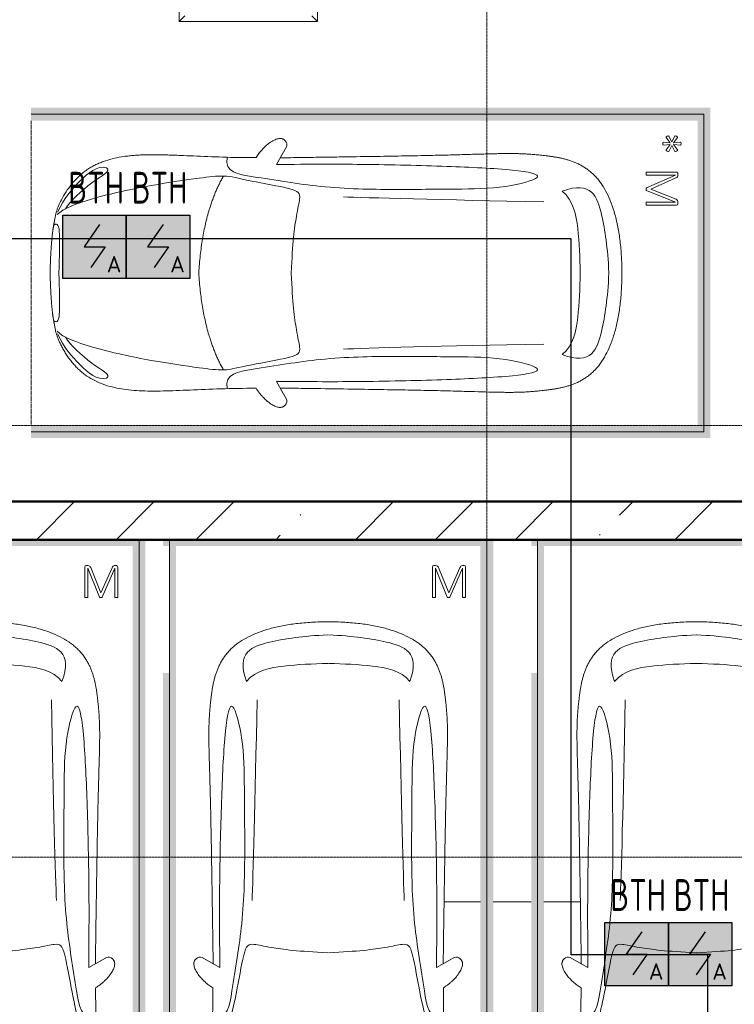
# Model space of a CAD drawing. Header units: millimetres. Extents: x -135639 to 224623, y -383017 to -59102.
# Tile 216 of 256: x 129014 to 134644, y -319573 to -311822. Entities that reach past the tile are written whole.
import ezdxf
from ezdxf.enums import TextEntityAlignment as Align

# ---------------------------------------------------------------- set-up
doc = ezdxf.new("R2010")
doc.units = ezdxf.units.MM
for name, pattern in [('CONTINOUS', [0]), ('Линия сетки', [25, 20, -2.5, 0, -2.5]), ('Невидимые', [5, 3, -2]), ('Штрих_3_3_', [6, 3, -3])]:
    doc.linetypes.add(name, pattern=pattern)
for name, color, linetype, lineweight in [('A-000-M_MASS', 7, 'Continuous', 18), ('A-200-M_WALL_EXT', 7, 'Continuous', 18), ('A-200-M_WALL_INT', 7, 'Continuous', 18), ('A-200-M_WALL_PAT', 7, 'Continuous', 40), ('A-314-M_WINDOW', 7, 'Continuous', 18), ('C-953-M_PARKING', 7, 'Continuous', 18), ('C-953-MH_PARKING', 7, 'Невидимые', 18), ('S-160-M_FOUND', 7, 'Continuous', 18), ('S-280-M_STRUCT_FRAME', 7, 'Continuous', 18), ('Z-030-M_GRID', 7, 'Continuous', 9), ('ПС', 7, 'Continuous', 40), ('СС-011-ПОЖ-СИГНАЛИЗАЦИЯ', 1, 'Continuous', 30)]:
    doc.layers.add(name, color=color, linetype=linetype, lineweight=lineweight)
doc.styles.add('1111', font='isocpeur.ttf')

# ---------------------------------------------------------------- blocks, each defined once
blk = doc.blocks.new('A_PAR_Parking - M_Зависимые-V22-B2_-11_400_')
at = {"layer": 'C-953-M_PARKING', "true_color": 0xf7f9fb}
blk.add_hatch(color=7, dxfattribs=at).paths.add_polyline_path([(-1300, -451.3), (-1300, -2700), (1300, -2700), (1300, 2650), (1200, 2650), (1200, -2600), (-1200, -2600), (-1200, 2650), (-1300, 2650), (-1300, 242)])
at = {"layer": 'A-000-M_MASS', "color": 253, "true_color": 0xaaaaaa}
for p, q in [((-853.2, 716.7), (-993.1, 639.1)), ((853.2, 716.7), (993.1, 639.1)), ((-906.1, 687.4), (-993.1, 639.1)), ((993.1, 639.1), (906.1, 687.4))]:
    blk.add_line(p, q, dxfattribs=at)
for centre, start, end in [((-1010.2, 677.7), 223.41837, 293.93047), ((1010.2, 677.7), 246.06953, 316.58163)]:
    blk.add_arc(centre, 42.2, start, end, dxfattribs=at)
for points, knots in [([(-907.6, 876.4), (-907.6, 976), (-911.2, 1161), (-920, 1362), (-926.1, 1508.1), (-930.5, 1645.4), (-930.2, 1768.6), (-921.6, 1880.2), (-910.5, 1957.2), (-893.9, 2030.5), (-870.8, 2100), (-840.5, 2165.3), (-808.7, 2215.9), (-778.9, 2254), (-754.4, 2281.2), (-727.4, 2307.2), (-698.1, 2331.9), (-667.3, 2354.9), (-635.8, 2376.1), (-604.5, 2395.2), (-574, 2412.1), (-545.3, 2426.4), (-519.1, 2437.8), (-499.9, 2445), (-485.2, 2449.7), (-474.3, 2452.8), (-463.2, 2455.6), (-451.9, 2458.1), (-440.1, 2460.6), (-427.5, 2463), (-414, 2465.5), (-401.8, 2467.8), (-391.4, 2469.7), (-383.1, 2471.3), (-375.8, 2472.6), (-369.6, 2473.7), (-363, 2474.8), (-356.1, 2475.9), (-348.8, 2477.1), (-342.9, 2477.9), (-336.8, 2478.8), (-330.4, 2479.7), (-323.7, 2480.6), (-316.6, 2481.5), (-309.1, 2482.4), (-301.4, 2483.3), (-293.2, 2484.2), (-284.6, 2485.1), (-275.5, 2486), (-262.9, 2487.1), (-249.4, 2488.3), (-234.8, 2489.5), (-223.4, 2490.4), (-211.5, 2491.2), (-198.9, 2492.1), (-185.8, 2492.9), (-167.6, 2494), (-148.2, 2495.1), (-127.4, 2496.1), (-105.9, 2497.2), (-77.2, 2498.4), (-39.8, 2499.8), (-13, 2500.7), (0.9, 2501.1)], [-1, -1, -1, -1, -0.913265, -0.826531, -0.783163, -0.739796, -0.653061, -0.612245, -0.571429, -0.530612, -0.489796, -0.44898, -0.408163, -0.387755, -0.367347, -0.346939, -0.326531, -0.306122, -0.285714, -0.265306, -0.244898, -0.22449, -0.204082, -0.183673, -0.173469, -0.163265, -0.153061, -0.142857, -0.132653, -0.122449, -0.112245, -0.102041, -0.096939, -0.091837, -0.086735, -0.084184, -0.081633, -0.076531, -0.07398, -0.071429, -0.068878, -0.066327, -0.063776, -0.061224, -0.058673, -0.056122, -0.053571, -0.05102, -0.048469, -0.045918, -0.040816, -0.038265, -0.035714, -0.033163, -0.030612, -0.028061, -0.02551, -0.020408, -0.017857, -0.015306, -0.010204, -0.005102, 0, 0, 0, 0]), ([(0.9, 2501.1), (21.7, 2500.5), (51.4, 2499.4), (87.7, 2498), (113.2, 2496.8), (137.2, 2495.6), (159.8, 2494.4), (180.9, 2493.2), (200.8, 2491.9), (219.4, 2490.6), (236.6, 2489.3), (252.9, 2488), (267.9, 2486.6), (281.9, 2485.3), (295, 2483.9), (307, 2482.6), (319.6, 2481.1), (329.9, 2479.7), (338.4, 2478.5), (344.6, 2477.7), (350.4, 2476.8), (355.9, 2475.9), (361.2, 2475.1), (366.3, 2474.2), (371.2, 2473.4), (377.4, 2472.3), (384.7, 2471), (393, 2469.4), (403.4, 2467.5), (415.6, 2465.2), (433.6, 2461.8), (453.8, 2457.8), (475.9, 2452.6), (497.6, 2446), (520.6, 2437.4), (555.5, 2422.1), (605.5, 2395.9), (669.1, 2355.3), (729.9, 2307.4), (772.8, 2262.9), (802.5, 2224.9), (822.6, 2195.1), (840.7, 2164.2), (856.7, 2132.1), (870.9, 2098.9), (887.5, 2053.3), (903.9, 1993.8), (915.3, 1931.2), (921.9, 1879.2), (925.6, 1839.1), (928.2, 1798), (929.8, 1755.7), (930.5, 1719.5), (930.6, 1689.9), (930.5, 1667.4), (930.3, 1644.6), (929.9, 1621.4), (929.4, 1597.9), (928.5, 1566.1), (927.2, 1525.5), (924.6, 1458.6), (919.2, 1336.4), (911, 1144.9), (907.6, 970.1), (907.6, 876.4)], [-1, -1, -1, -1, -0.992347, -0.98852, -0.984694, -0.980867, -0.977041, -0.973214, -0.969388, -0.965561, -0.961735, -0.957908, -0.954082, -0.950255, -0.946429, -0.942602, -0.938776, -0.933673, -0.931122, -0.928571, -0.92602, -0.923469, -0.920918, -0.918367, -0.915816, -0.913265, -0.908163, -0.903061, -0.897959, -0.887755, -0.877551, -0.857143, -0.836735, -0.816327, -0.795918, -0.77551, -0.734694, -0.693878, -0.653061, -0.612245, -0.591837, -0.571429, -0.55102, -0.530612, -0.510204, -0.489796, -0.44898, -0.408163, -0.387755, -0.367347, -0.346939, -0.326531, -0.306122, -0.295918, -0.285714, -0.27551, -0.265306, -0.255102, -0.244898, -0.22449, -0.204082, -0.163265, -0.081633, 0, 0, 0, 0]), ([(-479.6, 2441.4), (-586, 2391.8), (-718.7, 2282.7), (-847.3, 2127.6), (-828.4, 2057)], [0, 0, 0, 0, 0.53668, 1.024735, 1.024735, 1.024735, 1.024735]), ([(-459.4, 2446), (-507.5, 2397.9), (-600.9, 2146.6), (-695.8, 1683.9), (-743.6, 1354.1), (-774.1, 1106.3), (-734.1, 996.4), (-659.8, 552.2), (-618, 522.3), (-447.3, 564.9), (-233.6, 590.3), (-1.9, 601.6)], [0, 0, 0, 0, 0.884172, 2.058368, 3.212407, 3.977765, 4.871213, 5.547774, 6.288901, 6.772879, 7.454401, 7.454401, 7.454401, 7.454401]), ([(459.4, 2446), (507.5, 2397.9), (600.9, 2146.6), (695.8, 1683.9), (743.6, 1354.1), (774.1, 1106.3), (734.1, 996.4), (659.8, 552.2), (618, 522.3), (447.3, 564.9), (233.6, 590.3), (1.9, 601.6)], [0, 0, 0, 0, 0.884172, 2.058368, 3.212407, 3.977765, 4.871213, 5.547774, 6.288901, 6.772879, 7.454401, 7.454401, 7.454401, 7.454401]), ([(479.6, 2441.4), (586, 2391.8), (718.7, 2282.7), (847.3, 2127.6), (828.4, 2057)], [0, 0, 0, 0, 0.53668, 1.024735, 1.024735, 1.024735, 1.024735]), ([(-828.4, 2057), (-802.6, 2015.7), (-728.3, 2173.2), (-566.1, 2339.3), (-504.9, 2380.6)], [0, 0, 0, 0, 0.497572, 1.022643, 1.022643, 1.022643, 1.022643]), ([(828.4, 2057), (802.6, 2015.7), (728.3, 2173.2), (566.1, 2339.3), (504.9, 2380.6)], [0, 0, 0, 0, 0.497572, 1.022643, 1.022643, 1.022643, 1.022643]), ([(-908.3, 1105.9), (-792, 1130), (-753.2, 859.4), (-662.6, 332.1), (-655.4, -196.5), (-660.5, -684.2), (-662.6, -1068.4), (-763.9, -1442.7), (-816.5, -1156.9), (-841.5, -605.2), (-856.7, -17.5), (-856.5, 453.9), (-853.2, 716.7)], [0, 0, 0, 0, 1.013953, 2.476159, 4.172855, 5.704608, 7.082231, 8.244161, 9.589947, 11.154659, 12.917121, 14.362976, 14.362976, 14.362976, 14.362976]), ([(908.3, 1105.9), (792, 1130), (753.2, 859.4), (662.6, 332.1), (655.4, -196.5), (660.5, -684.2), (662.6, -1068.4), (763.9, -1442.7), (816.5, -1156.9), (841.5, -605.2), (856.7, -17.5), (856.5, 453.9), (853.2, 716.7)], [0, 0, 0, 0, 1.013953, 2.476159, 4.172855, 5.704608, 7.082231, 8.244161, 9.589947, 11.154659, 12.917121, 14.362976, 14.362976, 14.362976, 14.362976]), ([(-1040.9, 648.7), (-1044.3, 651.7), (-1048.7, 656.6), (-1052.9, 663.7), (-1055.3, 669.5), (-1057.1, 675.4), (-1058, 681.7), (-1058.4, 688.2), (-1057.8, 701.7), (-1052.2, 723.5), (-1035.9, 755.8), (-1011.1, 789.9), (-984.6, 818.2), (-961.5, 838.8), (-943.7, 853.1), (-925.6, 865.8), (-913.6, 873), (-907.6, 876.4)], [-1, -1, -1, -1, -0.941667, -0.9125, -0.883333, -0.854167, -0.825, -0.795833, -0.766667, -0.65, -0.533333, -0.4, -0.266667, -0.2, -0.133333, -0.066667, 0, 0, 0, 0]), ([(907.6, 876.4), (912.9, 873.5), (923.4, 867.2), (944.5, 852.7), (970.5, 831.6), (999.5, 802.9), (1025.9, 770.7), (1043.2, 742.4), (1052.9, 719.4), (1057.4, 702.8), (1058.6, 689.7), (1057.9, 679.9), (1056.4, 672.8), (1054.1, 666.1), (1049.7, 657.8), (1044.8, 652.2), (1040.9, 648.7)], [-1, -1, -1, -1, -0.941667, -0.883333, -0.766667, -0.65, -0.533333, -0.4, -0.333333, -0.266667, -0.2, -0.166667, -0.133333, -0.1, -0.066667, 0, 0, 0, 0]), ([(0, -2003.8), (-45, -2003.7), (-131.8, -2001.4), (-251.9, -1990.7), (-361.8, -1973.6), (-461.5, -1950.2), (-550.8, -1921), (-629.5, -1886.4), (-686.2, -1853.3), (-726.1, -1824.5), (-753.4, -1801.8), (-773.8, -1781.9), (-788.8, -1765.5), (-799.4, -1753.1), (-809.5, -1740.4), (-818.9, -1727.5), (-827.7, -1714.4), (-836.1, -1701.2), (-843.9, -1687.9), (-851.2, -1674.4), (-857.9, -1660.8), (-864.3, -1647.2), (-870.2, -1633.6), (-875.7, -1619.8), (-880.7, -1606), (-885.4, -1592.2), (-889.8, -1578.4), (-893.7, -1564.6), (-897.4, -1550.8), (-900.7, -1537.2), (-903.9, -1523.6), (-906.6, -1510.1), (-909.2, -1496.6), (-911.6, -1483.4), (-913.8, -1470.2), (-915.7, -1457.2), (-917.5, -1444.4), (-919.2, -1431.8), (-920.9, -1419.4), (-922.8, -1403.2), (-925.1, -1383.5), (-927.6, -1360.8), (-929.8, -1338.8), (-931.7, -1317.6), (-934, -1290), (-936.3, -1256.7), (-938.2, -1217.6), (-939.4, -1178.6), (-940, -1138.8), (-940, -1097.3), (-939.4, -1038.8), (-937.7, -958.2), (-934.4, -846), (-930.5, -714.1), (-926.5, -558.6), (-922.7, -375.9), (-918.9, -163.4), (-914.9, 81.7), (-911.4, 315.4), (-908.5, 521.3), (-906.9, 630.9), (-906.1, 687.4)], [-1, -1, -1, -1, -0.97619, -0.952381, -0.928571, -0.904762, -0.880952, -0.857143, -0.833333, -0.821429, -0.809524, -0.797619, -0.791667, -0.785714, -0.779762, -0.77381, -0.767857, -0.761905, -0.755952, -0.75, -0.744048, -0.738095, -0.732143, -0.72619, -0.720238, -0.714286, -0.708333, -0.702381, -0.696429, -0.690476, -0.684524, -0.678571, -0.672619, -0.666667, -0.660714, -0.654762, -0.64881, -0.642857, -0.636905, -0.630952, -0.619048, -0.607143, -0.595238, -0.583333, -0.571429, -0.547619, -0.52381, -0.5, -0.47619, -0.452381, -0.428571, -0.380952, -0.333333, -0.285714, -0.238095, -0.190476, -0.142857, -0.095238, -0.047619, -0.02381, 0, 0, 0, 0]), ([(906.1, 687.4), (906.9, 630.9), (908.5, 521.3), (910.7, 366.9), (912.8, 221.9), (915.6, 40.8), (918.9, -163.4), (922.7, -375.9), (926.5, -558.6), (929.8, -688.2), (932.5, -780), (934.3, -843.5), (936, -902.1), (937.5, -956.3), (938.7, -1006.6), (939.6, -1053.4), (940, -1097.3), (940, -1138.8), (939.4, -1178.6), (938.2, -1217.6), (936.3, -1256.7), (934, -1290), (931.7, -1317.6), (929.8, -1338.8), (927.6, -1360.8), (925.1, -1383.5), (922.8, -1403.2), (920.9, -1419.4), (919.2, -1431.8), (917.5, -1444.4), (915.7, -1457.2), (913.8, -1470.2), (911.6, -1483.4), (909.2, -1496.6), (906.6, -1510.1), (903.9, -1523.6), (900.7, -1537.2), (897.4, -1550.8), (893.7, -1564.6), (889.8, -1578.4), (885.4, -1592.2), (880.7, -1606), (875.7, -1619.8), (870.2, -1633.6), (864.3, -1647.2), (857.9, -1660.8), (851.2, -1674.4), (843.9, -1687.9), (836.1, -1701.2), (827.7, -1714.4), (818.9, -1727.5), (809.5, -1740.4), (799.4, -1753.1), (788.8, -1765.5), (773.8, -1781.9), (753.4, -1801.8), (726.1, -1824.5), (686.2, -1853.3), (606.8, -1899.6), (494.8, -1942.4), (361.8, -1973.6), (251.9, -1990.7), (131.8, -2001.4), (45, -2003.7), (0, -2003.8)], [-1, -1, -1, -1, -0.97619, -0.952381, -0.928571, -0.904762, -0.857143, -0.809524, -0.761905, -0.714286, -0.690476, -0.666667, -0.642857, -0.619048, -0.595238, -0.571429, -0.547619, -0.52381, -0.5, -0.47619, -0.452381, -0.428571, -0.416667, -0.404762, -0.392857, -0.380952, -0.369048, -0.363095, -0.357143, -0.35119, -0.345238, -0.339286, -0.333333, -0.327381, -0.321429, -0.315476, -0.309524, -0.303571, -0.297619, -0.291667, -0.285714, -0.279762, -0.27381, -0.267857, -0.261905, -0.255952, -0.25, -0.244048, -0.238095, -0.232143, -0.22619, -0.220238, -0.214286, -0.208333, -0.202381, -0.190476, -0.178571, -0.166667, -0.142857, -0.095238, -0.071429, -0.047619, -0.02381, 0, 0, 0, 0]), ([(-643, -1534.6), (-731.6, -1765.4), (-468.2, -1854.8), (-203.3, -1891), (-1.9, -1901.6)], [0, 0, 0, 0, 0.867049, 1.684227, 1.684227, 1.684227, 1.684227]), ([(-643, -1534.6), (-569.6, -1622.1), (-348.5, -1664.3), (-124, -1672.4), (-1.9, -1676.2)], [0, 0, 0, 0, 0.616728, 1.242165, 1.242165, 1.242165, 1.242165]), ([(643, -1534.6), (731.6, -1765.4), (468.2, -1854.8), (203.3, -1891), (1.9, -1901.6)], [0, 0, 0, 0, 0.867049, 1.684227, 1.684227, 1.684227, 1.684227]), ([(643, -1534.6), (569.6, -1622.1), (348.5, -1664.3), (124, -1672.4), (1.9, -1676.2)], [0, 0, 0, 0, 0.616728, 1.242165, 1.242165, 1.242165, 1.242165])]:
    blk.add_open_spline(points, degree=3, knots=knots, dxfattribs=at)
for points, degree in [([(-376.2, 2469.9), (-425, 2411.7), (-256.6, 2425), (-1.9, 2431.6)], 3), ([(376.2, 2469.9), (425, 2411.7), (256.6, 2425), (1.9, 2431.6)], 3), ([(-1.9, 1329.8), (-478.1, 1299.2), (-761.9, 1135.3)], 2), ([(1.9, 1329.8), (478.1, 1299.2), (761.9, 1135.3)], 2), ([(-599.3, 190.1), (-592, 24.4), (-575.2, -588.2), (-560, -1389.4)], 3), ([(599.3, 190.1), (592, 24.4), (575.2, -588.2), (560, -1389.4)], 3)]:
    blk.add_open_spline(points, degree=degree, dxfattribs=at)
at = {"layer": 'C-953-M_PARKING', "color": 253, "true_color": 0xaaaaaa}
for p, q in [((-1250, -2650), (-1250, 2650)), ((1250, 2650), (1250, -2650)), ((533.1, -2197.9), (532.6, -2200.1)), ((532.6, -2200.1), (532.6, -2433.8)), ((535, -2196.4), (533.1, -2197.9)), ((533.1, -2197.9), (535, -2196.4)), ((538.7, -2195.4), (535, -2196.4)), ((535, -2196.4), (538.7, -2195.4)), ((544.3, -2195), (538.7, -2195.4)), ((550.3, -2195.4), (544.3, -2195)), ((554.1, -2196.4), (550.3, -2195.4)), ((550.3, -2195.4), (554.1, -2196.4)), ((556.1, -2197.9), (554.1, -2196.4)), ((554.1, -2196.4), (556.1, -2197.9)), ((557, -2200.1), (556.1, -2197.9)), ((648.5, -2198.7), (557, -2425.3)), ((557, -2425.3), (557, -2200.1)), ((579.9, -2430.3), (660.5, -2231.9)), ((649.5, -2197.3), (648.5, -2198.7)), ((648.5, -2198.7), (649.5, -2197.3)), ((651.5, -2196.1), (649.5, -2197.3)), ((649.5, -2197.3), (651.5, -2196.1)), ((654.7, -2195.3), (651.5, -2196.1)), ((651.5, -2196.1), (654.7, -2195.3)), ((659.4, -2195), (654.7, -2195.3)), ((654.7, -2195.3), (659.4, -2195)), ((663.7, -2195.3), (659.4, -2195)), ((659.4, -2195), (663.7, -2195.3)), ((660.5, -2231.9), (747.6, -2429.5)), ((666.9, -2196.1), (663.7, -2195.3)), ((663.7, -2195.3), (666.9, -2196.1)), ((669, -2197.3), (666.9, -2196.1)), ((666.9, -2196.1), (669, -2197.3)), ((670.1, -2198.7), (669, -2197.3)), ((669, -2197.3), (670.1, -2198.7)), ((769.1, -2425.3), (670.1, -2198.7)), ((769.7, -2197.9), (769.1, -2200.1)), ((769.1, -2200.1), (769.1, -2425.3)), ((771.6, -2196.4), (769.7, -2197.9)), ((769.7, -2197.9), (771.6, -2196.4)), ((775.4, -2195.4), (771.6, -2196.4)), ((771.6, -2196.4), (775.4, -2195.4)), ((780.9, -2195), (775.4, -2195.4)), ((786.8, -2195.4), (780.9, -2195)), ((790.5, -2196.4), (786.8, -2195.4)), ((786.8, -2195.4), (790.5, -2196.4)), ((792.6, -2197.9), (790.5, -2196.4)), ((790.5, -2196.4), (792.6, -2197.9)), ((793.2, -2200.1), (792.6, -2197.9)), ((792.6, -2197.9), (793.2, -2200.1)), ((793.2, -2433.8), (793.2, -2200.1)), ((958.9, -2361.5), (955.1, -2370.8)), ((955.1, -2370.8), (957.2, -2374.8)), ((957.2, -2374.8), (1002.4, -2397.7)), ((1002.4, -2397.7), (957.2, -2420.4)), ((964.9, -2353.3), (958.9, -2361.5)), ((968.9, -2353.3), (964.9, -2353.3)), ((1009.9, -2383.6), (968.9, -2353.3)), ((1007.6, -2326.6), (1005.5, -2330.5)), ((1005.5, -2330.5), (1009.9, -2383.6)), ((1017.6, -2325.3), (1007.6, -2326.6)), ((1027.5, -2326.6), (1017.6, -2325.3)), ((1025.1, -2383.6), (1029.6, -2330.5)), ((1066.2, -2353.3), (1025.1, -2383.6)), ((1029.6, -2330.5), (1027.5, -2326.6)), ((1032.7, -2397.7), (1077.9, -2374.8)), ((1077.9, -2420.4), (1032.7, -2397.7)), ((1070.1, -2353.3), (1066.2, -2353.3)), ((1076, -2361.5), (1070.1, -2353.3)), ((1079.9, -2370.8), (1076, -2361.5)), ((1077.9, -2374.8), (1079.9, -2370.8)), ((532.6, -2433.8), (536.3, -2443.3)), ((536.3, -2443.3), (543.6, -2445.9)), ((543.6, -2445.9), (556.4, -2445.9)), ((556.4, -2445.9), (565, -2444.9)), ((565, -2444.9), (571.6, -2441.8)), ((571.6, -2441.8), (576.3, -2436.9)), ((576.3, -2436.9), (579.9, -2430.3)), ((747.6, -2429.5), (751.9, -2437.3)), ((751.9, -2437.3), (756.5, -2442.4)), ((756.5, -2442.4), (761.8, -2445.1)), ((761.8, -2445.1), (768, -2445.9)), ((768, -2445.9), (782.2, -2445.9)), ((782.2, -2445.9), (785.9, -2445.3)), ((785.9, -2445.3), (782.2, -2445.9)), ((785.9, -2445.3), (789.4, -2443.3)), ((789.4, -2443.3), (785.9, -2445.3)), ((789.4, -2443.3), (792.1, -2439.5)), ((792.1, -2439.5), (789.4, -2443.3)), ((792.1, -2439.5), (793.2, -2433.8)), ((957.2, -2420.4), (955.1, -2424.4)), ((955.1, -2424.4), (958.9, -2433.8)), ((958.9, -2433.8), (964.9, -2442)), ((964.9, -2442), (968.9, -2442)), ((968.9, -2442), (1009.9, -2411.7)), ((1009.9, -2411.7), (1005.5, -2464.8)), ((1005.5, -2464.8), (1007.6, -2468.8)), ((1007.6, -2468.8), (1017.6, -2470)), ((1017.6, -2470), (1027.5, -2468.8)), ((1029.6, -2464.8), (1025.1, -2411.7)), ((1025.1, -2411.7), (1066.2, -2442)), ((1027.5, -2468.8), (1029.6, -2464.8)), ((1066.2, -2442), (1070.1, -2442)), ((1070.1, -2442), (1076, -2433.8)), ((1076, -2433.8), (1079.9, -2424.4)), ((1079.9, -2424.4), (1077.9, -2420.4)), ((1250, -2650), (-1250, -2650))]:
    blk.add_line(p, q, dxfattribs=at)
at = {"layer": 'C-953-MH_PARKING', "color": 253, "linetype": 'Штрих_3_3_', "true_color": 0xaaaaaa}
blk.add_line((-1200, 2650), (1200, 2650), dxfattribs=at)
blk = doc.blocks.new('A_PAR_Parking - M-V2-B2_-11_400_')
at = {"layer": 'C-953-M_PARKING', "true_color": 0xf7f9fb}
blk.add_hatch(color=7, dxfattribs=at).paths.add_polyline_path([(-50, 2650), (-1300, 2650), (-1300, 2600), (-1250, 2600), (-1250, 1600), (-1300, 1600), (-1300, -1350), (-1250, -1350), (-1250, -2350), (-1300, -2350), (-1300, -2650), (-1200, -2650), (-1200, 2600), (1200, 2600), (1200, -2650), (1300, -2650), (1300, 2650), (80.9, 2650)])
at = {"layer": 'A-000-M_MASS', "color": 253, "true_color": 0xaaaaaa}
for p, q in [((-853.2, -716.7), (-993.1, -639.1)), ((-906.1, -687.4), (-993.1, -639.1)), ((853.2, -716.7), (993.1, -639.1)), ((993.1, -639.1), (906.1, -687.4))]:
    blk.add_line(p, q, dxfattribs=at)
for centre, start, end in [((-1010.2, -677.7), 66.06953, 136.58163), ((1010.2, -677.7), 43.41837, 113.93047)]:
    blk.add_arc(centre, 42.2, start, end, dxfattribs=at)
for points, knots in [([(0, 2003.8), (-45, 2003.7), (-131.8, 2001.4), (-251.9, 1990.7), (-361.8, 1973.6), (-494.8, 1942.4), (-606.8, 1899.6), (-686.2, 1853.3), (-726.1, 1824.5), (-753.4, 1801.8), (-773.8, 1781.9), (-788.8, 1765.5), (-799.4, 1753.1), (-809.5, 1740.4), (-818.9, 1727.5), (-827.7, 1714.4), (-836.1, 1701.2), (-843.9, 1687.9), (-851.2, 1674.4), (-857.9, 1660.8), (-864.3, 1647.2), (-870.2, 1633.6), (-875.7, 1619.8), (-880.7, 1606), (-885.4, 1592.2), (-889.8, 1578.4), (-893.7, 1564.6), (-897.4, 1550.8), (-900.7, 1537.2), (-903.9, 1523.6), (-906.6, 1510.1), (-909.2, 1496.6), (-911.6, 1483.4), (-913.8, 1470.2), (-915.7, 1457.2), (-917.5, 1444.4), (-919.2, 1431.8), (-920.9, 1419.4), (-922.8, 1403.2), (-925.1, 1383.5), (-927.6, 1360.8), (-929.8, 1338.8), (-931.7, 1317.6), (-934, 1290), (-936.3, 1256.7), (-938.2, 1217.6), (-939.4, 1178.6), (-940, 1138.8), (-940, 1097.3), (-939.6, 1053.4), (-938.7, 1006.6), (-937.5, 956.3), (-936, 902.1), (-934.3, 843.5), (-932.5, 780), (-929.8, 688.2), (-926.5, 558.6), (-922.7, 375.9), (-918.9, 163.4), (-914.9, -81.7), (-911.4, -315.4), (-908.5, -521.3), (-906.9, -630.9), (-906.1, -687.4)], [0, 0, 0, 0, 0.02381, 0.047619, 0.071429, 0.095238, 0.142857, 0.166667, 0.178571, 0.190476, 0.202381, 0.208333, 0.214286, 0.220238, 0.22619, 0.232143, 0.238095, 0.244048, 0.25, 0.255952, 0.261905, 0.267857, 0.27381, 0.279762, 0.285714, 0.291667, 0.297619, 0.303571, 0.309524, 0.315476, 0.321429, 0.327381, 0.333333, 0.339286, 0.345238, 0.35119, 0.357143, 0.363095, 0.369048, 0.380952, 0.392857, 0.404762, 0.416667, 0.428571, 0.452381, 0.47619, 0.5, 0.52381, 0.547619, 0.571429, 0.595238, 0.619048, 0.642857, 0.666667, 0.690476, 0.714286, 0.761905, 0.809524, 0.857143, 0.904762, 0.952381, 0.97619, 1, 1, 1, 1]), ([(906.1, -687.4), (906.9, -630.9), (908.5, -521.3), (910.7, -366.9), (912.8, -221.9), (915.6, -40.8), (918.9, 163.4), (922.7, 375.9), (926.5, 558.6), (929.8, 688.2), (932.5, 780), (935, 864.7), (937.7, 958.2), (939.4, 1038.8), (940, 1097.3), (940, 1138.8), (939.4, 1178.6), (938.2, 1217.6), (936.6, 1250.1), (934.9, 1276.7), (932.9, 1303.6), (930.5, 1331.5), (927.6, 1360.8), (925.1, 1383.5), (922.8, 1403.2), (920.9, 1419.4), (919.2, 1431.8), (917.5, 1444.4), (915.7, 1457.2), (913.8, 1470.2), (911.6, 1483.4), (909.2, 1496.6), (906.6, 1510.1), (903.9, 1523.6), (900.7, 1537.2), (897.4, 1550.8), (893.7, 1564.6), (889.8, 1578.4), (885.4, 1592.2), (880.7, 1606), (875.7, 1619.8), (870.2, 1633.6), (864.3, 1647.2), (857.9, 1660.8), (851.2, 1674.4), (843.9, 1687.9), (836.1, 1701.2), (827.7, 1714.4), (818.9, 1727.5), (809.5, 1740.4), (799.4, 1753.1), (788.8, 1765.5), (773.8, 1781.9), (753.4, 1801.8), (726.1, 1824.5), (686.2, 1853.3), (629.5, 1886.4), (550.8, 1921), (461.5, 1950.2), (361.8, 1973.6), (251.9, 1990.7), (131.8, 2001.4), (45, 2003.7), (0, 2003.8)], [0, 0, 0, 0, 0.02381, 0.047619, 0.071429, 0.095238, 0.142857, 0.190476, 0.238095, 0.285714, 0.309524, 0.333333, 0.380952, 0.428571, 0.452381, 0.47619, 0.5, 0.52381, 0.547619, 0.559524, 0.571429, 0.595238, 0.607143, 0.619048, 0.630952, 0.636905, 0.642857, 0.64881, 0.654762, 0.660714, 0.666667, 0.672619, 0.678571, 0.684524, 0.690476, 0.696429, 0.702381, 0.708333, 0.714286, 0.720238, 0.72619, 0.732143, 0.738095, 0.744048, 0.75, 0.755952, 0.761905, 0.767857, 0.77381, 0.779762, 0.785714, 0.791667, 0.797619, 0.809524, 0.821429, 0.833333, 0.857143, 0.880952, 0.904762, 0.928571, 0.952381, 0.97619, 1, 1, 1, 1]), ([(-643, 1534.6), (-731.6, 1765.4), (-468.2, 1854.8), (-203.3, 1891), (-1.9, 1901.6)], [0, 0, 0, 0, 0.867049, 1.684227, 1.684227, 1.684227, 1.684227]), ([(643, 1534.6), (731.6, 1765.4), (468.2, 1854.8), (203.3, 1891), (1.9, 1901.6)], [0, 0, 0, 0, 0.867049, 1.684227, 1.684227, 1.684227, 1.684227]), ([(-643, 1534.6), (-569.6, 1622.1), (-348.5, 1664.3), (-124, 1672.4), (-1.9, 1676.2)], [0, 0, 0, 0, 0.616728, 1.242165, 1.242165, 1.242165, 1.242165]), ([(643, 1534.6), (569.6, 1622.1), (348.5, 1664.3), (124, 1672.4), (1.9, 1676.2)], [0, 0, 0, 0, 0.616728, 1.242165, 1.242165, 1.242165, 1.242165]), ([(-908.3, -1105.9), (-792, -1130), (-753.2, -859.4), (-662.6, -332.1), (-655.4, 196.5), (-660.5, 684.2), (-662.6, 1068.4), (-763.9, 1442.7), (-816.5, 1156.9), (-841.5, 605.2), (-856.7, 17.5), (-856.5, -453.9), (-853.2, -716.7)], [0, 0, 0, 0, 1.013953, 2.476159, 4.172855, 5.704608, 7.082231, 8.244161, 9.589947, 11.154659, 12.917121, 14.362976, 14.362976, 14.362976, 14.362976]), ([(908.3, -1105.9), (792, -1130), (753.2, -859.4), (662.6, -332.1), (655.4, 196.5), (660.5, 684.2), (662.6, 1068.4), (763.9, 1442.7), (816.5, 1156.9), (841.5, 605.2), (856.7, 17.5), (856.5, -453.9), (853.2, -716.7)], [0, 0, 0, 0, 1.013953, 2.476159, 4.172855, 5.704608, 7.082231, 8.244161, 9.589947, 11.154659, 12.917121, 14.362976, 14.362976, 14.362976, 14.362976]), ([(-459.4, -2446), (-507.5, -2397.9), (-600.9, -2146.6), (-695.8, -1683.9), (-743.6, -1354.1), (-774.1, -1106.3), (-734.1, -996.4), (-659.8, -552.2), (-618, -522.3), (-447.3, -564.9), (-233.6, -590.3), (-1.9, -601.6)], [0, 0, 0, 0, 0.884172, 2.058368, 3.212407, 3.977765, 4.871213, 5.547774, 6.288901, 6.772879, 7.454401, 7.454401, 7.454401, 7.454401]), ([(459.4, -2446), (507.5, -2397.9), (600.9, -2146.6), (695.8, -1683.9), (743.6, -1354.1), (774.1, -1106.3), (734.1, -996.4), (659.8, -552.2), (618, -522.3), (447.3, -564.9), (233.6, -590.3), (1.9, -601.6)], [0, 0, 0, 0, 0.884172, 2.058368, 3.212407, 3.977765, 4.871213, 5.547774, 6.288901, 6.772879, 7.454401, 7.454401, 7.454401, 7.454401]), ([(-1040.9, -648.7), (-1044.8, -652.2), (-1049.7, -657.8), (-1054.1, -666.1), (-1056.4, -672.8), (-1057.9, -679.9), (-1058.6, -689.7), (-1057.4, -702.8), (-1052.9, -719.4), (-1043.2, -742.4), (-1025.9, -770.7), (-999.5, -802.9), (-970.5, -831.6), (-944.5, -852.7), (-923.4, -867.2), (-912.9, -873.5), (-907.6, -876.4)], [0, 0, 0, 0, 0.066667, 0.1, 0.133333, 0.166667, 0.2, 0.266667, 0.333333, 0.4, 0.533333, 0.65, 0.766667, 0.883333, 0.941667, 1, 1, 1, 1]), ([(907.6, -876.4), (913.6, -873), (925.6, -865.8), (943.7, -853.1), (961.5, -838.8), (984.6, -818.2), (1011.1, -789.9), (1035.9, -755.8), (1052.2, -723.5), (1057.8, -701.7), (1058.4, -688.2), (1058, -681.7), (1057.1, -675.4), (1055.3, -669.5), (1052.9, -663.7), (1048.7, -656.6), (1044.3, -651.7), (1040.9, -648.7)], [0, 0, 0, 0, 0.066667, 0.133333, 0.2, 0.266667, 0.4, 0.533333, 0.65, 0.766667, 0.795833, 0.825, 0.854167, 0.883333, 0.9125, 0.941667, 1, 1, 1, 1]), ([(-907.6, -876.4), (-907.6, -970.2), (-910.8, -1145), (-918.8, -1336.6), (-924.8, -1476.4), (-927.8, -1558.8), (-929.3, -1621.9), (-929.8, -1660.3), (-929.9, -1690.3), (-929.8, -1712.5), (-929.5, -1734.4), (-929, -1756), (-928.2, -1777.3), (-926.9, -1805.3), (-924.7, -1839.6), (-921, -1879.7), (-916.1, -1918.7), (-909.8, -1956.8), (-902.2, -1993.9), (-893.1, -2030.1), (-882.3, -2065.3), (-869.9, -2099.5), (-855.6, -2132.7), (-839.5, -2164.7), (-821.4, -2195.7), (-801.3, -2225.4), (-771.5, -2263.5), (-728.6, -2307.9), (-667.7, -2355.8), (-604, -2396.4), (-554, -2422.5), (-519.1, -2437.8), (-496.1, -2446.4), (-474.3, -2452.9), (-452.2, -2458.2), (-432, -2462.2), (-414, -2465.5), (-401.8, -2467.8), (-391.4, -2469.7), (-383.1, -2471.3), (-375.8, -2472.6), (-369.6, -2473.7), (-364.7, -2474.5), (-359.6, -2475.4), (-354.3, -2476.2), (-348.8, -2477.1), (-342.9, -2477.9), (-336.8, -2478.8), (-328.3, -2480), (-317.9, -2481.3), (-305.4, -2482.8), (-293.3, -2484.2), (-280.2, -2485.5), (-266.2, -2486.8), (-251.1, -2488.2), (-234.9, -2489.5), (-217.6, -2490.8), (-199, -2492.1), (-179.2, -2493.3), (-158.1, -2494.6), (-135.4, -2495.8), (-111.4, -2496.9), (-85.9, -2498), (-49.5, -2499.5), (-19.9, -2500.5), (0.9, -2501.1)], [0, 0, 0, 0, 0.081633, 0.163265, 0.204082, 0.244898, 0.265306, 0.285714, 0.295918, 0.306122, 0.316327, 0.326531, 0.336735, 0.346939, 0.367347, 0.387755, 0.408163, 0.428571, 0.44898, 0.469388, 0.489796, 0.510204, 0.530612, 0.55102, 0.571429, 0.591837, 0.612245, 0.653061, 0.693878, 0.734694, 0.77551, 0.795918, 0.816327, 0.836735, 0.857143, 0.877551, 0.887755, 0.897959, 0.903061, 0.908163, 0.913265, 0.915816, 0.918367, 0.920918, 0.923469, 0.92602, 0.928571, 0.931122, 0.933673, 0.938776, 0.942602, 0.946429, 0.950255, 0.954082, 0.957908, 0.961735, 0.965561, 0.969388, 0.973214, 0.977041, 0.980867, 0.984694, 0.98852, 0.992347, 1, 1, 1, 1]), ([(0.9, -2501.1), (14.8, -2500.7), (41.6, -2499.8), (79, -2498.3), (107.6, -2497.1), (129.2, -2496), (144.8, -2495.2), (159.7, -2494.4), (173.9, -2493.6), (187.6, -2492.8), (205, -2491.6), (221.3, -2490.5), (236.5, -2489.3), (247.5, -2488.4), (257.9, -2487.5), (267.8, -2486.6), (277.2, -2485.7), (289.3, -2484.5), (303.2, -2483), (315.9, -2481.5), (325.4, -2480.3), (332.1, -2479.4), (338.4, -2478.5), (344.6, -2477.7), (350.4, -2476.8), (357.8, -2475.6), (364.7, -2474.5), (371.2, -2473.4), (377.4, -2472.3), (384.7, -2471), (393, -2469.4), (403.4, -2467.5), (415.6, -2465.2), (429.1, -2462.7), (441.7, -2460.2), (453.5, -2457.8), (464.8, -2455.2), (475.8, -2452.4), (486.8, -2449.3), (501.5, -2444.6), (520.6, -2437.4), (546.8, -2425.9), (575.5, -2411.6), (605.9, -2394.8), (637.3, -2375.6), (679.2, -2347.3), (729.9, -2307.4), (781.3, -2254), (823.6, -2195.7), (857.7, -2132.6), (884.2, -2065.2), (910.5, -1970), (929.2, -1835.4), (931.7, -1681.2), (927.8, -1538.8), (921.6, -1386.8), (911.9, -1176.7), (907.6, -981.8), (907.6, -876.4)], [0, 0, 0, 0, 0.005102, 0.010204, 0.015306, 0.017857, 0.020408, 0.022959, 0.02551, 0.028061, 0.030612, 0.035714, 0.038265, 0.040816, 0.043367, 0.045918, 0.048469, 0.05102, 0.056122, 0.061224, 0.063776, 0.066327, 0.068878, 0.071429, 0.07398, 0.076531, 0.081633, 0.084184, 0.086735, 0.091837, 0.096939, 0.102041, 0.112245, 0.122449, 0.132653, 0.142857, 0.153061, 0.163265, 0.173469, 0.183673, 0.204082, 0.22449, 0.244898, 0.265306, 0.285714, 0.306122, 0.346939, 0.387755, 0.428571, 0.469388, 0.510204, 0.55102, 0.632653, 0.72449, 0.770408, 0.816327, 0.908163, 1, 1, 1, 1]), ([(-479.6, -2441.4), (-586, -2391.8), (-718.7, -2282.7), (-847.3, -2127.6), (-828.4, -2057)], [0, 0, 0, 0, 0.53668, 1.024735, 1.024735, 1.024735, 1.024735]), ([(-828.4, -2057), (-802.6, -2015.7), (-728.3, -2173.2), (-566.1, -2339.3), (-504.9, -2380.6)], [0, 0, 0, 0, 0.497572, 1.022643, 1.022643, 1.022643, 1.022643]), ([(479.6, -2441.4), (586, -2391.8), (718.7, -2282.7), (847.3, -2127.6), (828.4, -2057)], [0, 0, 0, 0, 0.53668, 1.024735, 1.024735, 1.024735, 1.024735]), ([(828.4, -2057), (802.6, -2015.7), (728.3, -2173.2), (566.1, -2339.3), (504.9, -2380.6)], [0, 0, 0, 0, 0.497572, 1.022643, 1.022643, 1.022643, 1.022643])]:
    blk.add_open_spline(points, degree=3, knots=knots, dxfattribs=at)
for points, degree in [([(-599.3, -190.1), (-592, -24.4), (-575.2, 588.2), (-560, 1389.4)], 3), ([(599.3, -190.1), (592, -24.4), (575.2, 588.2), (560, 1389.4)], 3), ([(-1.9, -1329.8), (-478.1, -1299.2), (-761.9, -1135.3)], 2), ([(1.9, -1329.8), (478.1, -1299.2), (761.9, -1135.3)], 2), ([(-376.2, -2469.9), (-425, -2411.7), (-256.6, -2425), (-1.9, -2431.6)], 3), ([(376.2, -2469.9), (425, -2411.7), (256.6, -2425), (1.9, -2431.6)], 3)]:
    blk.add_open_spline(points, degree=degree, dxfattribs=at)
at = {"layer": 'C-953-M_PARKING', "color": 253, "true_color": 0xaaaaaa}
for p, q in [((1250, 2650), (-1250, 2650)), ((-1250, 2650), (-1250, -2650)), ((1250, -2650), (1250, 2650)), ((825.8, 2443.3), (822.1, 2433.8)), ((822.1, 2433.8), (822.1, 2200.1)), ((833.1, 2445.9), (825.8, 2443.3)), ((846, 2445.9), (833.1, 2445.9)), ((854.6, 2444.9), (846, 2445.9)), ((846.5, 2200.1), (846.5, 2425.3)), ((846.5, 2425.3), (938, 2198.7)), ((861.1, 2441.8), (854.6, 2444.9)), ((865.9, 2436.9), (861.1, 2441.8)), ((869.4, 2430.3), (865.9, 2436.9)), ((950, 2231.9), (869.4, 2430.3)), ((1037.2, 2429.5), (950, 2231.9)), ((959.7, 2198.7), (1058.6, 2425.3)), ((1041.4, 2437.3), (1037.2, 2429.5)), ((1046.1, 2442.4), (1041.4, 2437.3)), ((1051.3, 2445.1), (1046.1, 2442.4)), ((1057.5, 2445.9), (1051.3, 2445.1)), ((1071.8, 2445.9), (1057.5, 2445.9)), ((1058.6, 2425.3), (1058.6, 2200.1)), ((1075.5, 2445.3), (1071.8, 2445.9)), ((1071.8, 2445.9), (1075.5, 2445.3)), ((1079, 2443.3), (1075.5, 2445.3)), ((1075.5, 2445.3), (1079, 2443.3)), ((1081.6, 2439.5), (1079, 2443.3)), ((1079, 2443.3), (1081.6, 2439.5)), ((1082.7, 2433.8), (1081.6, 2439.5)), ((1082.7, 2200.1), (1082.7, 2433.8)), ((822.1, 2200.1), (822.6, 2197.9)), ((822.6, 2197.9), (824.5, 2196.4)), ((824.5, 2196.4), (822.6, 2197.9)), ((824.5, 2196.4), (828.2, 2195.4)), ((828.2, 2195.4), (824.5, 2196.4)), ((828.2, 2195.4), (833.8, 2195)), ((833.8, 2195), (839.8, 2195.4)), ((839.8, 2195.4), (843.6, 2196.4)), ((843.6, 2196.4), (839.8, 2195.4)), ((843.6, 2196.4), (845.7, 2197.9)), ((845.7, 2197.9), (843.6, 2196.4)), ((845.7, 2197.9), (846.5, 2200.1)), ((938, 2198.7), (939, 2197.3)), ((939, 2197.3), (938, 2198.7)), ((939, 2197.3), (941, 2196.1)), ((941, 2196.1), (939, 2197.3)), ((941, 2196.1), (944.2, 2195.3)), ((944.2, 2195.3), (941, 2196.1)), ((944.2, 2195.3), (948.9, 2195)), ((948.9, 2195), (944.2, 2195.3)), ((948.9, 2195), (953.2, 2195.3)), ((953.2, 2195.3), (948.9, 2195)), ((953.2, 2195.3), (956.4, 2196.1)), ((956.4, 2196.1), (953.2, 2195.3)), ((956.4, 2196.1), (958.5, 2197.3)), ((958.5, 2197.3), (956.4, 2196.1)), ((958.5, 2197.3), (959.7, 2198.7)), ((959.7, 2198.7), (958.5, 2197.3)), ((1058.6, 2200.1), (1059.2, 2197.9)), ((1059.2, 2197.9), (1061.1, 2196.4)), ((1061.1, 2196.4), (1059.2, 2197.9)), ((1061.1, 2196.4), (1064.9, 2195.4)), ((1064.9, 2195.4), (1061.1, 2196.4)), ((1064.9, 2195.4), (1070.4, 2195)), ((1070.4, 2195), (1076.3, 2195.4)), ((1076.3, 2195.4), (1080, 2196.4)), ((1080, 2196.4), (1076.3, 2195.4)), ((1080, 2196.4), (1082.1, 2197.9)), ((1082.1, 2197.9), (1080, 2196.4)), ((1082.1, 2197.9), (1082.7, 2200.1)), ((1082.7, 2200.1), (1082.1, 2197.9))]:
    blk.add_line(p, q, dxfattribs=at)
at = {"layer": 'C-953-MH_PARKING', "color": 253, "linetype": 'Штрих_3_3_', "true_color": 0xaaaaaa}
blk.add_line((-1200, -2650), (1200, -2650), dxfattribs=at)
blk = doc.blocks.new('105_Приямок_C крышкой - 1000x1000-3524621-B2_-11_400_')
at = {"layer": 'A-314-M_WINDOW', "color": 253, "true_color": 0xaaaaaa}
for p, q in [((-545, -545), (-545, 545)), ((-545, 545), (545, 545)), ((545, 545), (545, -545)), ((545, -545), (-545, -545))]:
    blk.add_line(p, q, dxfattribs=at)
at = {"layer": 'S-280-M_STRUCT_FRAME', "color": 253, "true_color": 0xaaaaaa}
for p, q in [((-500, 500), (-545, 545)), ((500, 500), (545, 545)), ((-500, -500), (-545, -545)), ((500, -500), (545, -545))]:
    blk.add_line(p, q, dxfattribs=at)
blk = doc.blocks.new('135_SLK_GD_AR_rvt-1-B2_-11_400_')
at = {"layer": 'A-200-M_WALL_INT', "color": 253, "lineweight": 40, "true_color": 0xaaaaaa}
for p, q in [((146625, 46102), (130100, 46102)), ((131680, 46100), (146626.6, 46100)), ((130100, 45798), (146546.4, 45798)), ((146549, 45800), (131680, 45800))]:
    blk.add_line(p, q, dxfattribs=at)
at = {"layer": 'A-314-M_WINDOW', "color": 253, "lineweight": 18, "true_color": 0xaaaaaa}
blk.add_blockref('105_Приямок_C крышкой - 1000x1000-3524621-B2_-11_400_', (139370, 50425), dxfattribs=at)
at = {"layer": 'C-953-M_PARKING', "color": 253, "lineweight": 18, "true_color": 0xaaaaaa, "rotation": 90.00000000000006}
blk.add_blockref('A_PAR_Parking - M_Зависимые-V22-B2_-11_400_', (140310, 47900), dxfattribs=at)
at = {"layer": 'C-953-M_PARKING', "color": 253, "lineweight": 18, "true_color": 0xaaaaaa}
for p in [(137260, 43150), (140000, 43150), (142900, 43150)]:
    blk.add_blockref('A_PAR_Parking - M-V2-B2_-11_400_', p, dxfattribs=at)
blk = doc.blocks.new('135_SLK_GD_KR_rvt-1-B2_-11_400_')
at = {"layer": 'A-200-M_WALL_PAT', "lineweight": 9, "true_color": 0xaaaaaa}
h = blk.add_hatch(dxfattribs=at)
h.set_pattern_fill('FP_5', color=253, style=0, pattern_type=2)
h.set_pattern_definition([(45, (0, 0), (-628.618, 628.618), []), (45, (628.6, 0), (-628.618, 628.618), [1111.25, -222.25, 6.706, -215.544])])
h.paths.add_polyline_path([(146549, 45800), (146626.6, 46100), (130100, 46100), (130100, 45800), (146307.4, 45800)])
h.paths.add_polyline_path([(124816.1, 45800), (126500, 45800), (126500, 46100), (90350, 46100), (90350, 45800), (124122.9, 45800)])
h.paths.add_polyline_path([(85160, 45800), (85160, 46100), (84960, 46100), (84960, 45800)])
h.paths.add_polyline_path([(86160, 45800), (87250, 45800), (87250, 46100), (86160, 46100), (86160, 46052.3)])
h.paths.add_polyline_path([(83913.4, 45800), (84560, 45800), (84560, 46100), (82750, 46100), (82750, 45800)])
h.paths.add_polyline_path([(85560, 45800), (85760, 45800), (85760, 46100), (85560, 46100), (85560, 46026)])
h.paths.add_polyline_path([(75594.2, 45800), (76200, 45800), (76200, 46100), (75400, 46100), (75400, 45800)])
h.paths.add_polyline_path([(81140.3, 45800), (81250, 45800), (81250, 46100), (80400, 46100), (80400, 45800)])
h.paths.add_polyline_path([(76400, 45800), (76800, 45800), (76800, 46100), (76400, 46100), (76400, 46014.3)])
at = {"layer": 'A-200-M_WALL_EXT', "color": 253, "lineweight": 40, "true_color": 0xaaaaaa}
for p, q in [((146626.6, 46100), (130100, 46100)), ((130100, 45800), (146549, 45800))]:
    blk.add_line(p, q, dxfattribs=at)
at = {"layer": 'S-160-M_FOUND', "color": 253, "true_color": 0xaaaaaa}
for p, q in [((141200, 42950), (140913.2, 42950)), ((141600, 42950), (141300, 42950)), ((141986.8, 42950), (141700, 42950))]:
    blk.add_line(p, q, dxfattribs=at)
blk = doc.blocks.new('-2 этаж')
at = {"layer": 'Z-030-M_GRID', "color": 253, "linetype": 'Линия сетки', "true_color": 0xaaaaaa}
for p, q in [((400342.3, -369619.8), (400342.3, -216207.4)), ((415041.1, -303227.3), (255411.3, -303227.3)), ((415041.3, -306627.3), (255411.5, -306627.3))]:
    blk.add_line(p, q, dxfattribs=at)
at = {"lineweight": 5}
for name in ['135_SLK_GD_KR_rvt-1-B2_-11_400_', '135_SLK_GD_AR_rvt-1-B2_-11_400_']:
    blk.add_blockref(name, (259092.3, -349927.3), dxfattribs=at)
blk = doc.blocks.new('*U4706')
at = {"lineweight": 35, "true_color": 0xffffff}
h = blk.add_hatch(color=7, dxfattribs=at)
h.dxf.hatch_style = 1
h.paths.add_polyline_path([(0, 499.6), (0, 0), (499.6, 0), (499.6, 499.6)])
at = {"color": 1, "linetype": 'ByBlock', "lineweight": -2}
for p, q in [((289.5, 426.3), (166.9, 249.8)), ((166.9, 249.8), (332.7, 249.8)), ((332.7, 249.8), (219.3, 86.3))]:
    blk.add_line(p, q, dxfattribs=at)
at = {"color": 1, "linetype": 'ByBlock', "lineweight": -2, "ltscale": 0.1}
blk.add_lwpolyline([(0, 499.6), (499.6, 499.6), (499.6, 0), (0, 0)], close=True, dxfattribs=at)
at = {"color": 1, "linetype": 'ByBlock', "lineweight": -2, "ltscale": 1000, "style": '1111'}
blk.add_text('A', height=128.1, dxfattribs=at).set_placement((403.4, 49.2), align=Align.CENTER)
at = {"color": 0, "linetype": 'ByBlock', "lineweight": -2, "style": '1111'}
blk.add_attdef('INDEX', (-63.3, -234.7), '', height=125, dxfattribs=at)
at = {"color": 0, "linetype": 'ByBlock', "lineweight": -2, "style": '1111', "flags": 1}
for tag, p in [('NAME_DEVICE', (-64.1, -421.2)), ('NUM_POM', (-81.6, -847))]:
    blk.add_attdef(tag, p, '', height=125, dxfattribs=at)
at = {"color": 0, "linetype": 'ByBlock', "lineweight": -2, "style": '1111', "width": 0.7}
blk.add_attdef('NUM_DEVICE', (-64.1, -629.5), '', height=125, dxfattribs=at)

msp = doc.modelspace()

# ---------------------------------------------------------------- linework, layer by layer
at = {"layer": 'СС-011-ПОЖ-СИГНАЛИЗАЦИЯ', "lineweight": 30}
msp.add_lwpolyline([(131468.8, -327078), (131468.8, -325925.2), (134434.6, -325925.2), (134434.6, -319183.6), (133360.1, -319183.6), (133360.1, -313546.3), (122041, -313546.3), (122041, -313825.1), (116905, -313825.1), (116905, -317044), (78848, -317044)], dxfattribs=at)

# ---------------------------------------------------------------- block references
at = {"color": 0}
msp.add_blockref('-2 этаж', (-267647.8, -11788.6), dxfattribs=at)
at = {"layer": 'ПС', "color": 7, "linetype": 'CONTINOUS', "lineweight": 30, "ltscale": 100}
ref = msp.add_blockref('*U4706', (129354.2, -313860.3), dxfattribs=dict(at, xscale=1.000736, yscale=1.000736, zscale=1.000736))
ref.add_attrib('NUM_DEVICE', 'BTH', dxfattribs={"layer": '0', "color": 0, "linetype": 'ByBlock', "lineweight": -2, "ltscale": 100, "height": 250.18, "style": '1111', "width": 0.7}).set_placement((129615.9, -313269.8), align=Align.CENTER)
ref = msp.add_blockref('*U4706', (129854.1, -313860.3), dxfattribs=dict(at, xscale=1.000736, yscale=1.000736, zscale=1.000736))
ref.add_attrib('NUM_DEVICE', 'BTH', dxfattribs={"layer": '0', "color": 0, "linetype": 'ByBlock', "lineweight": -2, "ltscale": 100, "height": 250.18, "style": '1111', "width": 0.7}).set_placement((130115.9, -313269.8), align=Align.CENTER)
ref = msp.add_blockref('*U4706', (133624.6, -319428.2), dxfattribs=dict(at, xscale=1.000736, yscale=1.000736, zscale=1.000736))
ref.add_attrib('NUM_DEVICE', 'BTH', dxfattribs={"layer": '0', "color": 0, "linetype": 'ByBlock', "lineweight": -2, "ltscale": 100, "height": 250.18, "style": '1111', "width": 0.7}).set_placement((133886.4, -318837.7), align=Align.CENTER)
ref = msp.add_blockref('*U4706', (134124.6, -319428.2), dxfattribs=dict(at, xscale=1.000736, yscale=1.000736, zscale=1.000736))
ref.add_attrib('NUM_DEVICE', 'BTH', dxfattribs={"layer": '0', "color": 0, "linetype": 'ByBlock', "lineweight": -2, "ltscale": 100, "height": 250.18, "style": '1111', "width": 0.7}).set_placement((134386.3, -318837.7), align=Align.CENTER)

doc.saveas('drawing.dxf')
